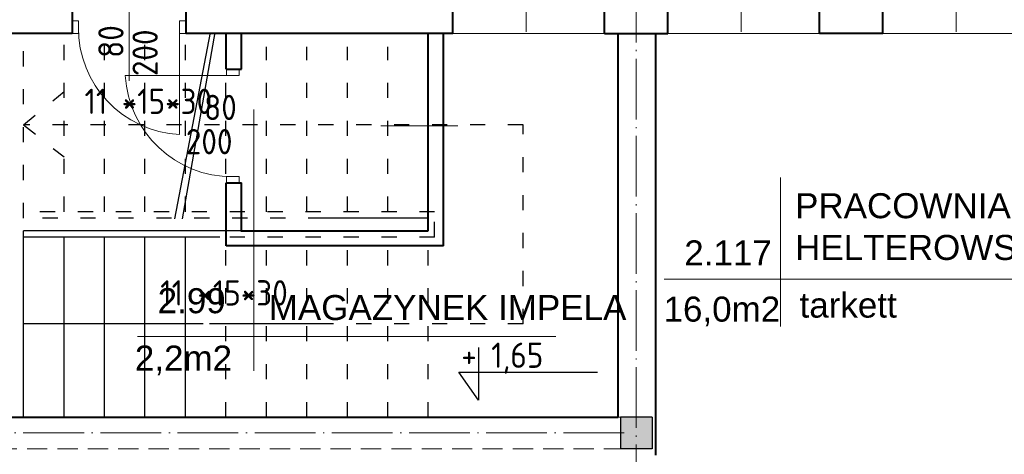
# Model space of a CAD drawing. Header units: millimetres. Extents: x -32003 to -19505, y 17931 to 29358.
# Tile 9 of 92: x -26415 to -25637, y 21972 to 22316. Entities that reach past the tile are written whole.
import ezdxf

# ---------------------------------------------------------------- set-up
doc = ezdxf.new("R2010")
doc.units = ezdxf.units.MM
for name, pattern in [('ACAD_ISO03W100', [30, 12, -18]), ('ACAD_ISO04W100', [30.5, 24, -3, 0.5, -3]), ('KRESKOWA_X2', [12, 8, -4])]:
    doc.linetypes.add(name, pattern=pattern)
for name, color, linetype, lineweight in [('drzwi', 140, 'Continuous', 13), ('opisy drzwi', 40, 'Continuous', 13), ('opisy pom', 3, 'Continuous', 18), ('przerywana', 7, 'KRESKOWA_X2', 5), ('schody', 21, 'Continuous', 25), ('sciany', 4, 'Continuous', 40), ('symetria', 7, 'ACAD_ISO03W100', 5), ('SZRAF', 51, 'Continuous', 9), ('słupy', 2, 'Continuous', 30), ('ściana', 4, 'Continuous', 40)]:
    doc.layers.add(name, color=color, linetype=linetype, lineweight=lineweight)
doc.styles.add('ISO', font='isocp.shx')
doc.styles.add('ROMANS', font='ROMANS')
doc.styles.add('SYSTEM', font='TXT')

msp = doc.modelspace()

# ---------------------------------------------------------------- hatches: boundary and pattern name
at = {"layer": 'SZRAF', "ltscale": 0.5}
h = msp.add_hatch(color=256, dxfattribs=at)
h.paths.add_polyline_path([(-25940.17, 21989.37), (-25927.67, 21989.37), (-25927.67, 22001.87), (-25940.17, 22001.87)])
h.paths.add_polyline_path([(-25940.17, 21976.87), (-25927.67, 21976.87), (-25927.67, 21989.37), (-25940.17, 21989.37)])
h.paths.add_polyline_path([(-25927.67, 21976.87), (-25915.17, 21976.87), (-25915.17, 21989.37), (-25927.67, 21989.37)])
h.paths.add_polyline_path([(-25927.67, 21989.37), (-25915.17, 21989.37), (-25915.17, 22001.87), (-25927.67, 22001.87)])

# ---------------------------------------------------------------- linework, layer by layer
at = {"ltscale": 2}
msp.add_lwpolyline([(-26052.24, 22056.96), (-26052.24, 22015.27), (-26067.89, 22037.42), (-25958.35, 22037.42)], dxfattribs=at)
at = {"layer": 'drzwi'}
for p, q in [((-26288.67, 22310.37), (-26288.67, 22225.37)), ((-26246.6, 22272.18), (-26331.6, 22272.18))]:
    msp.add_line(p, q, dxfattribs=at)
for points in [[(-26373.67, 22315.37), (-26368.67, 22315.37), (-26368.67, 22305.37), (-26373.67, 22305.37)], [(-26288.67, 22315.37), (-26283.67, 22315.37), (-26283.67, 22305.37), (-26288.67, 22305.37)], [(-26241.6, 22272.18), (-26241.6, 22277.18), (-26251.6, 22277.18), (-26251.6, 22272.18)], [(-26241.6, 22187.18), (-26241.6, 22192.18), (-26251.6, 22192.18), (-26251.6, 22187.18)]]:
    msp.add_lwpolyline(points, close=True, dxfattribs=at)
for centre, start, end in [((-26284.27, 22309.65), 179.51561, 267.01298), ((-26247.31, 22276.58), 182.98702, 270.48439)]:
    msp.add_arc(centre, 84.4, start, end, dxfattribs=at)
at = {"layer": 'opisy drzwi'}
for p, q in [((-26014.7, 22306.58), (-26014.7, 22408.34)), ((-25844.7, 22306.58), (-25844.7, 22408.34)), ((-25674.7, 22306.58), (-25674.7, 22408.34)), ((-26328.61, 22328.74), (-26328.61, 22267.86)), ((-26072.67, 22305.37), (-25952.67, 22305.37)), ((-25902.67, 22305.37), (-25782.67, 22305.37)), ((-25732.67, 22305.37), (-25612.67, 22305.37)), ((-26068.69, 22232.24), (-26129.57, 22232.24))]:
    msp.add_line(p, q, dxfattribs=at)
at = {"layer": 'opisy pom'}
for p, q in [((-26229.99, 22245.3), (-26229.99, 22038.59)), ((-25813.62, 22191.54), (-25813.62, 22073.47)), ((-25905.61, 22110.92), (-25518.19, 22110.92)), ((-26321.98, 22065.75), (-25991.33, 22065.75))]:
    msp.add_line(p, q, dxfattribs=at)
at = {"layer": 'przerywana', "ltscale": 2}
for p, q in [((-25937.27, 22001.87), (-28002.67, 22001.87)), ((-25937.27, 21976.87), (-28002.67, 21976.87))]:
    msp.add_line(p, q, dxfattribs=at)
at = {"layer": 'schody', "linetype": 'ACAD_ISO03W100'}
for p, q in [((-26412.06, 22159.37), (-26412.06, 22305.37)), ((-26380.06, 22164.37), (-26380.06, 22305.37)), ((-26348.06, 22164.37), (-26348.06, 22305.37)), ((-26316.06, 22164.37), (-26316.06, 22305.37)), ((-26284.06, 22164.37), (-26284.06, 22305.37)), ((-26252.06, 22164.37), (-26252.06, 22294.87)), ((-26220.06, 22164.37), (-26220.06, 22294.87)), ((-26188.06, 22164.37), (-26188.06, 22294.87)), ((-26156.06, 22164.37), (-26156.06, 22294.87)), ((-26124.06, 22164.37), (-26124.06, 22294.87)), ((-26092.06, 22164.37), (-26092.06, 22294.87)), ((-26412.06, 22233.12), (-26380.06, 22259.41)), ((-26017.06, 22233.12), (-26412.06, 22233.12)), ((-26412.06, 22233.12), (-26380.06, 22207.8)), ((-26017.06, 22075.62), (-26017.06, 22233.12)), ((-26087.06, 22164.37), (-26412.06, 22164.37)), ((-26087.06, 22144.37), (-26087.06, 22164.37)), ((-26175.06, 22159.37), (-26412.06, 22159.37)), ((-26087.06, 22144.37), (-26252.95, 22144.37)), ((-26252.06, 22001.87), (-26252.06, 22144.37)), ((-26220.06, 22001.87), (-26220.06, 22144.37)), ((-26188.06, 22001.87), (-26188.06, 22144.37)), ((-26156.06, 22001.87), (-26156.06, 22144.37)), ((-26124.06, 22001.87), (-26124.06, 22144.37)), ((-26092.06, 22001.87), (-26092.06, 22144.37)), ((-26017.06, 22075.62), (-26175.06, 22075.62))]:
    msp.add_line(p, q, dxfattribs=at)
at = {"layer": 'schody'}
for p, q in [((-26292.48, 22158.81), (-26264.36, 22306.31)), ((-26286.51, 22158.81), (-26260.48, 22306.31)), ((-26092.06, 22159.37), (-26175.06, 22159.37)), ((-26092.06, 22149.37), (-26092.06, 22159.37)), ((-26175.06, 22149.37), (-26412.06, 22149.37)), ((-26412.06, 22001.87), (-26412.06, 22149.37)), ((-26092.06, 22149.37), (-26175.06, 22149.37)), ((-26256.9, 22144.37), (-26412.06, 22144.37)), ((-26380.06, 22001.87), (-26380.06, 22144.37)), ((-26348.06, 22001.87), (-26348.06, 22144.37)), ((-26316.06, 22001.87), (-26316.06, 22144.37)), ((-26284.06, 22001.87), (-26284.06, 22144.37)), ((-26270, 22075.62), (-26412.06, 22075.62)), ((-26175.06, 22075.62), (-26265.08, 22075.62))]:
    msp.add_line(p, q, dxfattribs=at)
at = {"layer": 'sciany'}
for p, q in [((-26373.67, 22331.87), (-26373.67, 22305.37)), ((-26283.67, 22331.87), (-26283.67, 22305.37))]:
    msp.add_line(p, q, dxfattribs=at)
at = {"layer": 'symetria', "linetype": 'ACAD_ISO04W100', "ltscale": 2}
for p, q in [((-25927.67, 21566.37), (-25927.67, 22720.21)), ((-25937.27, 21989.37), (-28075.88, 21989.37))]:
    msp.add_line(p, q, dxfattribs=at)
at = {"layer": 'słupy'}
for p, q in [((-25915.17, 22001.87), (-25940.17, 22001.87)), ((-25940.17, 22001.87), (-25940.17, 21976.87)), ((-25915.17, 22001.87), (-25915.17, 21976.87)), ((-25915.17, 21976.87), (-25940.17, 21976.87))]:
    msp.add_line(p, q, dxfattribs=at)
at = {"layer": 'ściana'}
for p, q in [((-26072.67, 22305.37), (-26072.67, 22345.37)), ((-25952.67, 22305.37), (-25952.67, 22345.37)), ((-25902.67, 22305.37), (-25902.67, 22345.37)), ((-25782.67, 22305.37), (-25782.67, 22345.37)), ((-25732.67, 22305.37), (-25732.67, 22345.37)), ((-26373.67, 22305.37), (-26438.17, 22305.37)), ((-26212.17, 22305.37), (-26283.67, 22305.37)), ((-26251.87, 22277.18), (-26251.87, 22305.37)), ((-26239.87, 22277.18), (-26239.87, 22305.37)), ((-26072.67, 22305.37), (-26212.17, 22305.37)), ((-26092.06, 22149.37), (-26092.06, 22305.37)), ((-26080.06, 22137.37), (-26080.06, 22305.37)), ((-25952.67, 22305.37), (-25902.67, 22305.37)), ((-25942.06, 22001.87), (-25942.06, 22305.37)), ((-25912.06, 21971.87), (-25912.06, 22305.37)), ((-25732.67, 22305.37), (-25782.67, 22305.37)), ((-26251.6, 22277.18), (-26239.87, 22277.18)), ((-26251.87, 22137.37), (-26251.87, 22187.18)), ((-26251.6, 22187.18), (-26239.87, 22187.18)), ((-26239.87, 22149.26), (-26239.87, 22187.18)), ((-26240.2, 22149.37), (-26092.06, 22149.37)), ((-26080.06, 22137.37), (-26251.87, 22137.37)), ((-26677.06, 22001.87), (-25942.06, 22001.87))]:
    msp.add_line(p, q, dxfattribs=at)

# ---------------------------------------------------------------- texts
at = {"layer": 'opisy drzwi', "style": 'ISO'}
for s, p in [('80', (-26332.99, 22286.09)), ('200', (-26305.95, 22271.68))]:
    msp.add_text(s, height=20, rotation=90, dxfattribs=at).set_placement(p)
for s, p in [('80', (-26269.34, 22236.88)), ('200', (-26283.75, 22209.84))]:
    msp.add_text(s, height=20, dxfattribs=at).set_placement(p)
at = {"layer": 'opisy pom', "attachment_point": 1}
for s, insert, char_height, style in [('{\\Fisocp.shx|c238;11 *15*30}', (-26363.83, 22261.71), 20, 'ROMANS'), ('{\\fArial|b0|i0|c238|p34;PRACOWNIA BADAŃ \\PHELTEROWSKICH}', (-25802.06, 22179.06), 19.8, 'SYSTEM'), ('{\\fArial|b0|i0|c238|p34;2.117}', (-25889.67, 22141.71), 19.8, 'SYSTEM'), ('{\\Fisocp.shx|c238;11 *15*30}', (-26303.99, 22110.19), 20, 'ROMANS'), ('{\\fArial|b0|i0|c238|p34;2.99}', (-26306.04, 22103.91), 19.8, 'SYSTEM'), ('{\\fArial|b0|i0|c238|p34;tarkett}', (-25798.51, 22100.42), 19.8, 'SYSTEM'), ('{\\fArial|b0|i0|c238|p34;MAGAZYNEK IMPELA}', (-26218.2, 22098.49), 19.8, 'SYSTEM'), ('{\\fArial|b0|i0|c238|p34;16,0m2 }', (-25906.07, 22097.26), 19.8, 'SYSTEM'), ('{\\fArial|b0|i0|c238|p34;2,2m2  }', (-26324.06, 22058.52), 19.8, 'SYSTEM'), ('{\\Fisocp.shx|c238;+\\Fisocp.shx|c1; \\Fisocp.shx|c238;1,65}', (-26065.98, 22060.89), 20, 'ROMANS')]:
    msp.add_mtext(s, dxfattribs=dict(at, insert=insert, char_height=char_height, style=style))

doc.saveas('drawing.dxf')
